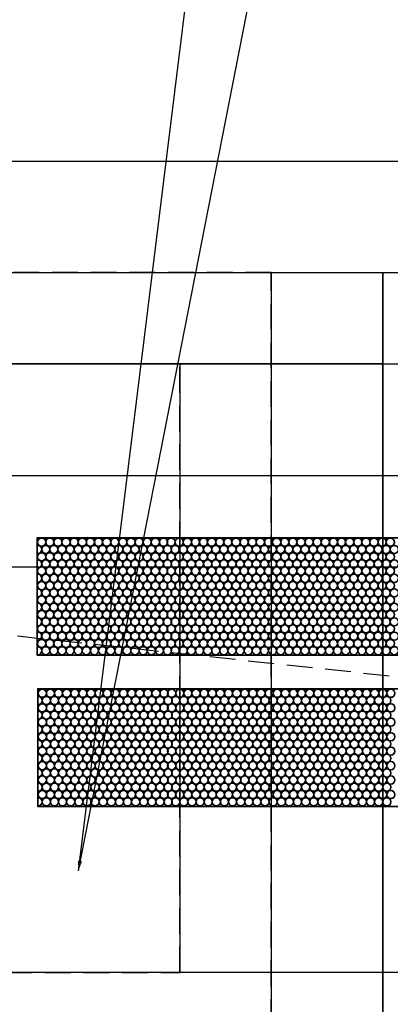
# Model space of a CAD drawing. Header units: millimetres. Extents: x -56303 to -45239, y -20463 to -4540.
# Tile 195 of 256: x -51860 to -51842, y -11631 to -11583. Entities that reach past the tile are written whole.
import ezdxf

# ---------------------------------------------------------------- set-up
doc = ezdxf.new("R2010")
doc.units = ezdxf.units.MM
doc.linetypes.add('DASHED', pattern=[19.05, 12.7, -6.35])
for name, color, linetype in [('_HVAC_podkład', 8, 'Continuous'), ('FLUID-N1', 7, 'Continuous'), ('FLUID-N1-80-NUM', 7, 'Continuous')]:
    doc.layers.add(name, color=color, linetype=linetype)
doc.layers.add('_HVAC_urzadzenia', color=220, linetype='Continuous', lineweight=35)
doc.styles.add('OPIS1', font='ROMANS.SHX', dxfattribs={"width": 0.9})
doc.dimstyles.new('wymiar', dxfattribs={"dimtxt": 8, "dimasz": 5, "dimexe": 0.1, "dimexo": 0.1, "dimgap": 1, "dimtad": 1, "dimdec": 0, "dimlfac": 10, "dimdsep": 46, "dimtxsty": 'OPIS1', "dimblk": 'OBLIQUE', "dimcen": 10, "dimclrd": 256, "dimclre": 256, "dimadec": 0, "dimazin": 0, "dimtfac": 1, "dimtdec": 0, "dimtmove": 0, "dimatfit": 3, "dimfxl": 1, "dimarcsym": 0})

# ---------------------------------------------------------------- blocks, each defined once
blk = doc.blocks.new('*U318')
at = {"color": 7, "linetype": 'Continuous'}
for p, q in [((195, 745), (195, -745)), ((195, -745), (-195, -745))]:
    blk.add_line(p, q, dxfattribs=at)
at = {"color": 0, "linetype": 'ByBlock', "lineweight": -2}
for p, q in [((-150, -700), (-150, 700)), ((150, 700), (150, -700)), ((150, -700), (-150, -700))]:
    blk.add_line(p, q, dxfattribs=at)
blk = doc.blocks.new('*U478')
at = {"color": 7, "linetype": 'Continuous'}
blk.add_line((195, 395), (195, -395), dxfattribs=at)
at = {"color": 7, "linetype": 'DASHED'}
blk.add_line((90, -210), (150, 350), dxfattribs=at)
at = {"color": 0, "linetype": 'ByBlock', "lineweight": -2}
blk.add_line((150, 350), (150, -350), dxfattribs=at)
blk = doc.blocks.new('*U479')
at = {"color": 7, "linetype": 'Continuous'}
for p, q in [((-745, 195), (745, 195)), ((745, 195), (745, -195))]:
    blk.add_line(p, q, dxfattribs=at)
at = {"color": 0, "linetype": 'ByBlock', "lineweight": -2}
for p, q in [((-700, 150), (700, 150)), ((700, 150), (700, -150)), ((700, -150), (-700, -150))]:
    blk.add_line(p, q, dxfattribs=at)
blk = doc.blocks.new('A$C29042132')
for points in [[(6, 18.892), (6, 13.092), (43, 13.092), (43, 18.892)], [(6.029, 11.442), (6.029, 5.642), (43.029, 5.642), (43.029, 11.442)]]:
    blk.add_lwpolyline(points, close=True)
for centre in [(25.604, 18.309), (25.804, 18.666), (26.004, 18.309), (26.204, 18.666), (26.404, 18.309), (26.604, 18.666), (26.804, 18.309), (27.004, 18.666), (27.204, 18.309), (27.404, 18.666), (27.604, 18.309), (27.804, 18.666), (28.004, 18.309), (28.204, 18.666), (28.404, 18.309), (28.604, 18.666), (28.804, 18.309), (29.004, 18.666), (29.204, 18.309), (29.404, 18.666), (29.604, 18.309), (29.804, 18.666), (30.004, 18.309), (30.204, 18.666), (30.404, 18.309), (30.604, 18.666), (30.804, 18.309), (31.004, 18.666), (31.204, 18.309), (31.404, 18.666), (31.604, 18.309), (31.804, 18.666), (32.004, 18.309), (32.204, 18.666), (32.404, 18.309), (32.604, 18.666), (32.804, 18.309), (33.004, 18.666), (33.204, 18.309), (33.404, 18.666), (33.604, 18.309), (33.804, 18.666), (34.004, 18.309), (34.204, 18.666), (34.404, 18.309), (34.604, 18.666), (34.804, 18.309), (35.004, 18.666), (35.204, 18.309), (35.404, 18.666), (35.604, 18.309), (35.804, 18.666), (36.004, 18.309), (36.204, 18.666), (36.404, 18.309), (36.579, 18.666), (36.779, 18.309), (36.979, 18.666), (37.179, 18.309), (37.379, 18.666), (37.579, 18.309), (37.779, 18.666), (37.979, 18.309), (38.179, 18.666), (38.379, 18.309), (38.579, 18.666), (38.779, 18.309), (38.979, 18.666), (39.179, 18.309), (39.379, 18.666), (39.579, 18.309), (39.779, 18.666), (39.979, 18.309), (40.179, 18.666), (40.379, 18.309), (40.579, 18.666), (40.779, 18.309), (40.979, 18.666), (41.179, 18.309), (41.379, 18.666), (41.579, 18.309), (41.779, 18.666), (41.979, 18.309), (42.179, 18.666), (42.379, 18.309), (42.579, 18.666), (42.779, 18.309), (25.804, 17.947), (26.204, 17.947), (26.604, 17.947), (27.004, 17.947), (27.404, 17.947), (27.804, 17.947), (28.204, 17.947), (28.604, 17.947), (29.004, 17.947), (29.404, 17.947), (29.804, 17.947), (30.204, 17.947), (30.604, 17.947), (31.004, 17.947), (31.404, 17.947), (31.804, 17.947), (32.204, 17.947), (32.604, 17.947), (33.004, 17.947), (33.404, 17.947), (33.804, 17.947), (34.204, 17.947), (34.604, 17.947), (35.004, 17.947), (35.404, 17.947), (35.804, 17.947), (36.204, 17.947), (36.579, 17.947), (36.979, 17.947), (37.379, 17.947), (37.779, 17.947), (38.179, 17.947), (38.579, 17.947), (38.979, 17.947), (39.379, 17.947), (39.779, 17.947), (40.179, 17.947), (40.579, 17.947), (40.979, 17.947), (41.379, 17.947), (41.779, 17.947), (42.179, 17.947), (42.579, 17.947), (25.604, 17.59), (26.004, 17.59), (26.404, 17.59), (26.804, 17.59), (27.204, 17.59), (27.604, 17.59), (28.004, 17.59), (28.404, 17.59), (28.804, 17.59), (29.204, 17.59), (29.604, 17.59), (30.004, 17.59), (30.404, 17.59), (30.804, 17.59), (31.204, 17.59), (31.604, 17.59), (32.004, 17.59), (32.404, 17.59), (32.804, 17.59), (33.204, 17.59), (33.604, 17.59), (34.004, 17.59), (34.404, 17.59), (34.804, 17.59), (35.204, 17.59), (35.604, 17.59), (36.004, 17.59), (36.404, 17.59), (36.779, 17.59), (37.179, 17.59), (37.579, 17.59), (37.979, 17.59), (38.379, 17.59), (38.779, 17.59), (39.179, 17.59), (39.579, 17.59), (39.979, 17.59), (40.379, 17.59), (40.779, 17.59), (41.179, 17.59), (41.579, 17.59), (41.979, 17.59), (42.379, 17.59), (42.779, 17.59), (25.604, 16.885), (25.804, 17.242), (26.004, 16.885), (26.204, 17.242), (26.404, 16.885), (26.604, 17.242), (26.804, 16.885), (27.004, 17.242), (27.204, 16.885), (27.404, 17.242), (27.604, 16.885), (27.804, 17.242), (28.004, 16.885), (28.204, 17.242), (28.404, 16.885), (28.604, 17.242), (28.804, 16.885), (29.004, 17.242), (29.204, 16.885), (29.404, 17.242), (29.604, 16.885), (29.804, 17.242), (30.004, 16.885), (30.204, 17.242), (30.404, 16.885), (30.604, 17.242), (30.804, 16.885), (31.004, 17.242), (31.204, 16.885), (31.404, 17.242), (31.604, 16.885), (31.804, 17.242), (32.004, 16.885), (32.204, 17.242), (32.404, 16.885), (32.604, 17.242), (32.804, 16.885), (33.004, 17.242), (33.204, 16.885), (33.404, 17.242), (33.604, 16.885), (33.804, 17.242), (34.004, 16.885), (34.204, 17.242), (34.404, 16.885), (34.604, 17.242), (34.804, 16.885), (35.004, 17.242), (35.204, 16.885), (35.404, 17.242), (35.604, 16.885), (35.804, 17.242), (36.004, 16.885), (36.204, 17.242), (36.404, 16.885), (36.579, 17.242), (36.779, 16.885), (36.979, 17.242), (37.179, 16.885), (37.379, 17.242), (37.579, 16.885), (37.779, 17.242), (37.979, 16.885), (38.179, 17.242), (38.379, 16.885), (38.579, 17.242), (38.779, 16.885), (38.979, 17.242), (39.179, 16.885), (39.379, 17.242), (39.579, 16.885), (39.779, 17.242), (39.979, 16.885), (40.179, 17.242), (40.379, 16.885), (40.579, 17.242), (40.779, 16.885), (40.979, 17.242), (41.179, 16.885), (41.379, 17.242), (41.579, 16.885), (41.779, 17.242), (41.979, 16.885), (42.179, 17.242), (42.379, 16.885), (42.579, 17.242), (42.779, 16.885), (25.804, 16.523), (26.204, 16.523), (26.604, 16.523), (27.004, 16.523), (27.404, 16.523), (27.804, 16.523), (28.204, 16.523), (28.604, 16.523), (29.004, 16.523), (29.404, 16.523), (29.804, 16.523), (30.204, 16.523), (30.604, 16.523), (31.004, 16.523), (31.404, 16.523), (31.804, 16.523), (32.204, 16.523), (32.604, 16.523), (33.004, 16.523), (33.404, 16.523), (33.804, 16.523), (34.204, 16.523), (34.604, 16.523), (35.004, 16.523), (35.404, 16.523), (35.804, 16.523), (36.204, 16.523), (36.579, 16.523), (36.979, 16.523), (37.379, 16.523), (37.779, 16.523), (38.179, 16.523), (38.579, 16.523), (38.979, 16.523), (39.379, 16.523), (39.779, 16.523), (40.179, 16.523), (40.579, 16.523), (40.979, 16.523), (41.379, 16.523), (41.779, 16.523), (42.179, 16.523), (42.579, 16.523), (25.604, 16.166), (26.004, 16.166), (26.404, 16.166), (26.804, 16.166), (27.204, 16.166), (27.604, 16.166), (28.004, 16.166), (28.404, 16.166), (28.804, 16.166), (29.204, 16.166), (29.604, 16.166), (30.004, 16.166), (30.404, 16.166), (30.804, 16.166), (31.204, 16.166), (31.604, 16.166), (32.004, 16.166), (32.404, 16.166), (32.804, 16.166), (33.204, 16.166), (33.604, 16.166), (34.004, 16.166), (34.404, 16.166), (34.804, 16.166), (35.204, 16.166), (35.604, 16.166), (36.004, 16.166), (36.404, 16.166), (36.779, 16.166), (37.179, 16.166), (37.579, 16.166), (37.979, 16.166), (38.379, 16.166), (38.779, 16.166), (39.179, 16.166), (39.579, 16.166), (39.979, 16.166), (40.379, 16.166), (40.779, 16.166), (41.179, 16.166), (41.579, 16.166), (41.979, 16.166), (42.379, 16.166), (42.779, 16.166), (25.604, 15.457), (25.804, 15.814), (26.004, 15.457), (26.204, 15.814), (26.404, 15.457), (26.604, 15.814), (26.804, 15.457), (27.004, 15.814), (27.204, 15.457), (27.404, 15.814), (27.604, 15.457), (27.804, 15.814), (28.004, 15.457), (28.204, 15.814), (28.404, 15.457), (28.604, 15.814), (28.804, 15.457), (29.004, 15.814), (29.204, 15.457), (29.404, 15.814), (29.604, 15.457), (29.804, 15.814), (30.004, 15.457), (30.204, 15.814), (30.404, 15.457), (30.604, 15.814), (30.804, 15.457), (31.004, 15.814), (31.204, 15.457), (31.404, 15.814), (31.604, 15.457), (31.804, 15.814), (32.004, 15.457), (32.204, 15.814), (32.404, 15.457), (32.604, 15.814), (32.804, 15.457), (33.004, 15.814), (33.204, 15.457), (33.404, 15.814), (33.604, 15.457), (33.804, 15.814), (34.004, 15.457), (34.204, 15.814), (34.404, 15.457), (34.604, 15.814), (34.804, 15.457), (35.004, 15.814), (35.204, 15.457), (35.404, 15.814), (35.604, 15.457), (35.804, 15.814), (36.004, 15.457), (36.204, 15.814), (36.404, 15.457), (36.579, 15.814), (36.779, 15.457), (36.979, 15.814), (37.179, 15.457), (37.379, 15.814), (37.579, 15.457), (37.779, 15.814), (37.979, 15.457), (38.179, 15.814), (38.379, 15.457), (38.579, 15.814), (38.779, 15.457), (38.979, 15.814), (39.179, 15.457), (39.379, 15.814), (39.579, 15.457), (39.779, 15.814), (39.979, 15.457), (40.179, 15.814), (40.379, 15.457), (40.579, 15.814), (40.779, 15.457), (40.979, 15.814), (41.179, 15.457), (41.379, 15.814), (41.579, 15.457), (41.779, 15.814), (41.979, 15.457), (42.179, 15.814), (42.379, 15.457), (42.579, 15.814), (42.779, 15.457), (25.804, 15.095), (26.204, 15.095), (26.604, 15.095), (27.004, 15.095), (27.404, 15.095), (27.804, 15.095), (28.204, 15.095), (28.604, 15.095), (29.004, 15.095), (29.404, 15.095), (29.804, 15.095), (30.204, 15.095), (30.604, 15.095), (31.004, 15.095), (31.404, 15.095), (31.804, 15.095), (32.204, 15.095), (32.604, 15.095), (33.004, 15.095), (33.404, 15.095), (33.804, 15.095), (34.204, 15.095), (34.604, 15.095), (35.004, 15.095), (35.404, 15.095), (35.804, 15.095), (36.204, 15.095), (36.579, 15.095), (36.979, 15.095), (37.379, 15.095), (37.779, 15.095), (38.179, 15.095), (38.579, 15.095), (38.979, 15.095), (39.379, 15.095), (39.779, 15.095), (40.179, 15.095), (40.579, 15.095), (40.979, 15.095), (41.379, 15.095), (41.779, 15.095), (42.179, 15.095), (42.579, 15.095), (25.604, 14.738), (25.804, 14.39), (26.004, 14.738), (26.204, 14.39), (26.404, 14.738), (26.604, 14.39), (26.804, 14.738), (27.004, 14.39), (27.204, 14.738), (27.404, 14.39), (27.604, 14.738), (27.804, 14.39), (28.004, 14.738), (28.204, 14.39), (28.404, 14.738), (28.604, 14.39), (28.804, 14.738), (29.004, 14.39), (29.204, 14.738), (29.404, 14.39), (29.604, 14.738), (29.804, 14.39), (30.004, 14.738), (30.204, 14.39), (30.404, 14.738), (30.604, 14.39), (30.804, 14.738), (31.004, 14.39), (31.204, 14.738), (31.404, 14.39), (31.604, 14.738), (31.804, 14.39), (32.004, 14.738), (32.204, 14.39), (32.404, 14.738), (32.604, 14.39), (32.804, 14.738), (33.004, 14.39), (33.204, 14.738), (33.404, 14.39), (33.604, 14.738), (33.804, 14.39), (34.004, 14.738), (34.204, 14.39), (34.404, 14.738), (34.604, 14.39), (34.804, 14.738), (35.004, 14.39), (35.204, 14.738), (35.404, 14.39), (35.604, 14.738), (35.804, 14.39), (36.004, 14.738), (36.204, 14.39), (36.404, 14.738), (36.579, 14.39), (36.779, 14.738), (36.979, 14.39), (37.179, 14.738), (37.379, 14.39), (37.579, 14.738), (37.779, 14.39), (37.979, 14.738), (38.179, 14.39), (38.379, 14.738), (38.579, 14.39), (38.779, 14.738), (38.979, 14.39), (39.179, 14.738), (39.379, 14.39), (39.579, 14.738), (39.779, 14.39), (39.979, 14.738), (40.179, 14.39), (40.379, 14.738), (40.579, 14.39), (40.779, 14.738), (40.979, 14.39), (41.179, 14.738), (41.379, 14.39), (41.579, 14.738), (41.779, 14.39), (41.979, 14.738), (42.179, 14.39), (42.379, 14.738), (42.579, 14.39), (42.779, 14.738), (25.604, 14.033), (26.004, 14.033), (26.404, 14.033), (26.804, 14.033), (27.204, 14.033), (27.604, 14.033), (28.004, 14.033), (28.404, 14.033), (28.804, 14.033), (29.204, 14.033), (29.604, 14.033), (30.004, 14.033), (30.404, 14.033), (30.804, 14.033), (31.204, 14.033), (31.604, 14.033), (32.004, 14.033), (32.404, 14.033), (32.804, 14.033), (33.204, 14.033), (33.604, 14.033), (34.004, 14.033), (34.404, 14.033), (34.804, 14.033), (35.204, 14.033), (35.604, 14.033), (36.004, 14.033), (36.404, 14.033), (36.779, 14.033), (37.179, 14.033), (37.579, 14.033), (37.979, 14.033), (38.379, 14.033), (38.779, 14.033), (39.179, 14.033), (39.579, 14.033), (39.979, 14.033), (40.379, 14.033), (40.779, 14.033), (41.179, 14.033), (41.579, 14.033), (41.979, 14.033), (42.379, 14.033), (42.779, 14.033), (25.804, 13.671), (26.204, 13.671), (26.604, 13.671), (27.004, 13.671), (27.404, 13.671), (27.804, 13.671), (28.204, 13.671), (28.604, 13.671), (29.004, 13.671), (29.404, 13.671), (29.804, 13.671), (30.204, 13.671), (30.604, 13.671), (31.004, 13.671), (31.404, 13.671), (31.804, 13.671), (32.204, 13.671), (32.604, 13.671), (33.004, 13.671), (33.404, 13.671), (33.804, 13.671), (34.204, 13.671), (34.604, 13.671), (35.004, 13.671), (35.404, 13.671), (35.804, 13.671), (36.204, 13.671), (36.579, 13.671), (36.979, 13.671), (37.379, 13.671), (37.779, 13.671), (38.179, 13.671), (38.579, 13.671), (38.979, 13.671), (39.379, 13.671), (39.779, 13.671), (40.179, 13.671), (40.579, 13.671), (40.979, 13.671), (41.379, 13.671), (41.779, 13.671), (42.179, 13.671), (42.579, 13.671), (25.604, 13.314), (26.004, 13.314), (26.404, 13.314), (26.804, 13.314), (27.204, 13.314), (27.604, 13.314), (28.004, 13.314), (28.404, 13.314), (28.804, 13.314), (29.204, 13.314), (29.604, 13.314), (30.004, 13.314), (30.404, 13.314), (30.804, 13.314), (31.204, 13.314), (31.604, 13.314), (32.004, 13.314), (32.404, 13.314), (32.804, 13.314), (33.204, 13.314), (33.604, 13.314), (34.004, 13.314), (34.404, 13.314), (34.804, 13.314), (35.204, 13.314), (35.604, 13.314), (36.004, 13.314), (36.404, 13.314), (36.779, 13.314), (37.179, 13.314), (37.579, 13.314), (37.979, 13.314), (38.379, 13.314), (38.779, 13.314), (39.179, 13.314), (39.579, 13.314), (39.979, 13.314), (40.379, 13.314), (40.779, 13.314), (41.179, 13.314), (41.579, 13.314), (41.979, 13.314), (42.379, 13.314), (42.779, 13.314), (25.433, 11.216), (25.833, 11.216), (26.233, 11.216), (26.633, 11.216), (27.033, 11.216), (27.433, 11.216), (27.833, 11.216), (28.233, 11.216), (28.633, 11.216), (29.033, 11.216), (29.433, 11.216), (29.833, 11.216), (30.233, 11.216), (30.633, 11.216), (31.033, 11.216), (31.433, 11.216), (31.833, 11.216), (32.233, 11.216), (32.633, 11.216), (33.033, 11.216), (33.433, 11.216), (33.833, 11.216), (34.233, 11.216), (34.633, 11.216), (35.033, 11.216), (35.433, 11.216), (35.833, 11.216), (36.233, 11.216), (36.608, 11.216), (37.008, 11.216), (37.408, 11.216), (37.808, 11.216), (38.208, 11.216), (38.608, 11.216), (39.008, 11.216), (39.408, 11.216), (39.808, 11.216), (40.208, 11.216), (40.608, 11.216), (41.008, 11.216), (41.408, 11.216), (41.808, 11.216), (42.208, 11.216), (42.608, 11.216), (25.433, 10.497), (25.633, 10.859), (25.833, 10.497), (26.033, 10.859), (26.233, 10.497), (26.433, 10.859), (26.633, 10.497), (26.833, 10.859), (27.033, 10.497), (27.233, 10.859), (27.433, 10.497), (27.633, 10.859), (27.833, 10.497), (28.033, 10.859), (28.233, 10.497), (28.433, 10.859), (28.633, 10.497), (28.833, 10.859), (29.033, 10.497), (29.233, 10.859), (29.433, 10.497), (29.633, 10.859), (29.833, 10.497), (30.033, 10.859), (30.233, 10.497), (30.433, 10.859), (30.633, 10.497), (30.833, 10.859), (31.033, 10.497), (31.233, 10.859), (31.433, 10.497), (31.633, 10.859), (31.833, 10.497), (32.033, 10.859), (32.233, 10.497), (32.433, 10.859), (32.633, 10.497), (32.833, 10.859), (33.033, 10.497), (33.233, 10.859), (33.433, 10.497), (33.633, 10.859), (33.833, 10.497), (34.033, 10.859), (34.233, 10.497), (34.433, 10.859), (34.633, 10.497), (34.833, 10.859), (35.033, 10.497), (35.233, 10.859), (35.433, 10.497), (35.633, 10.859), (35.833, 10.497), (36.033, 10.859), (36.233, 10.497), (36.433, 10.859), (36.608, 10.497), (36.808, 10.859), (37.008, 10.497), (37.208, 10.859), (37.408, 10.497), (37.608, 10.859), (37.808, 10.497), (38.008, 10.859), (38.208, 10.497), (38.408, 10.859), (38.608, 10.497), (38.808, 10.859), (39.008, 10.497), (39.208, 10.859), (39.408, 10.497), (39.608, 10.859), (39.808, 10.497), (40.008, 10.859), (40.208, 10.497), (40.408, 10.859), (40.608, 10.497), (40.808, 10.859), (41.008, 10.497), (41.208, 10.859), (41.408, 10.497), (41.608, 10.859), (41.808, 10.497), (42.008, 10.859), (42.208, 10.497), (42.408, 10.859), (42.608, 10.497), (42.808, 10.859), (25.633, 10.14), (26.033, 10.14), (26.433, 10.14), (26.833, 10.14), (27.233, 10.14), (27.633, 10.14), (28.033, 10.14), (28.433, 10.14), (28.833, 10.14), (29.233, 10.14), (29.633, 10.14), (30.033, 10.14), (30.433, 10.14), (30.833, 10.14), (31.233, 10.14), (31.633, 10.14), (32.033, 10.14), (32.433, 10.14), (32.833, 10.14), (33.233, 10.14), (33.633, 10.14), (34.033, 10.14), (34.433, 10.14), (34.833, 10.14), (35.233, 10.14), (35.633, 10.14), (36.033, 10.14), (36.433, 10.14), (36.808, 10.14), (37.208, 10.14), (37.608, 10.14), (38.008, 10.14), (38.408, 10.14), (38.808, 10.14), (39.208, 10.14), (39.608, 10.14), (40.008, 10.14), (40.408, 10.14), (40.808, 10.14), (41.208, 10.14), (41.608, 10.14), (42.008, 10.14), (42.408, 10.14), (42.808, 10.14), (25.433, 9.792), (25.833, 9.792), (26.233, 9.792), (26.633, 9.792), (27.033, 9.792), (27.433, 9.792), (27.833, 9.792), (28.233, 9.792), (28.633, 9.792), (29.033, 9.792), (29.433, 9.792), (29.833, 9.792), (30.233, 9.792), (30.633, 9.792), (31.033, 9.792), (31.433, 9.792), (31.833, 9.792), (32.233, 9.792), (32.633, 9.792), (33.033, 9.792), (33.433, 9.792), (33.833, 9.792), (34.233, 9.792), (34.633, 9.792), (35.033, 9.792), (35.433, 9.792), (35.833, 9.792), (36.233, 9.792), (36.608, 9.792), (37.008, 9.792), (37.408, 9.792), (37.808, 9.792), (38.208, 9.792), (38.608, 9.792), (39.008, 9.792), (39.408, 9.792), (39.808, 9.792), (40.208, 9.792), (40.608, 9.792), (41.008, 9.792), (41.408, 9.792), (41.808, 9.792), (42.208, 9.792), (42.608, 9.792), (25.433, 9.073), (25.633, 9.435), (25.833, 9.073), (26.033, 9.435), (26.233, 9.073), (26.433, 9.435), (26.633, 9.073), (26.833, 9.435), (27.033, 9.073), (27.233, 9.435), (27.433, 9.073), (27.633, 9.435), (27.833, 9.073), (28.033, 9.435), (28.233, 9.073), (28.433, 9.435), (28.633, 9.073), (28.833, 9.435), (29.033, 9.073), (29.233, 9.435), (29.433, 9.073), (29.633, 9.435), (29.833, 9.073), (30.033, 9.435), (30.233, 9.073), (30.433, 9.435), (30.633, 9.073), (30.833, 9.435), (31.033, 9.073), (31.233, 9.435), (31.433, 9.073), (31.633, 9.435), (31.833, 9.073), (32.033, 9.435), (32.233, 9.073), (32.433, 9.435), (32.633, 9.073), (32.833, 9.435), (33.033, 9.073), (33.233, 9.435), (33.433, 9.073), (33.633, 9.435), (33.833, 9.073), (34.033, 9.435), (34.233, 9.073), (34.433, 9.435), (34.633, 9.073), (34.833, 9.435), (35.033, 9.073), (35.233, 9.435), (35.433, 9.073), (35.633, 9.435), (35.833, 9.073), (36.033, 9.435), (36.233, 9.073), (36.433, 9.435), (36.608, 9.073), (36.808, 9.435), (37.008, 9.073), (37.208, 9.435), (37.408, 9.073), (37.608, 9.435), (37.808, 9.073), (38.008, 9.435), (38.208, 9.073), (38.408, 9.435), (38.608, 9.073), (38.808, 9.435), (39.008, 9.073), (39.208, 9.435), (39.408, 9.073), (39.608, 9.435), (39.808, 9.073), (40.008, 9.435), (40.208, 9.073), (40.408, 9.435), (40.608, 9.073), (40.808, 9.435), (41.008, 9.073), (41.208, 9.435), (41.408, 9.073), (41.608, 9.435), (41.808, 9.073), (42.008, 9.435), (42.208, 9.073), (42.408, 9.435), (42.608, 9.073), (42.808, 9.435), (25.633, 8.716), (26.033, 8.716), (26.433, 8.716), (26.833, 8.716), (27.233, 8.716), (27.633, 8.716), (28.033, 8.716), (28.433, 8.716), (28.833, 8.716), (29.233, 8.716), (29.633, 8.716), (30.033, 8.716), (30.433, 8.716), (30.833, 8.716), (31.233, 8.716), (31.633, 8.716), (32.033, 8.716), (32.433, 8.716), (32.833, 8.716), (33.233, 8.716), (33.633, 8.716), (34.033, 8.716), (34.433, 8.716), (34.833, 8.716), (35.233, 8.716), (35.633, 8.716), (36.033, 8.716), (36.433, 8.716), (36.808, 8.716), (37.208, 8.716), (37.608, 8.716), (38.008, 8.716), (38.408, 8.716), (38.808, 8.716), (39.208, 8.716), (39.608, 8.716), (40.008, 8.716), (40.408, 8.716), (40.808, 8.716), (41.208, 8.716), (41.608, 8.716), (42.008, 8.716), (42.408, 8.716), (42.808, 8.716), (25.433, 8.364), (25.833, 8.364), (26.233, 8.364), (26.633, 8.364), (27.033, 8.364), (27.433, 8.364), (27.833, 8.364), (28.233, 8.364), (28.633, 8.364), (29.033, 8.364), (29.433, 8.364), (29.833, 8.364), (30.233, 8.364), (30.633, 8.364), (31.033, 8.364), (31.433, 8.364), (31.833, 8.364), (32.233, 8.364), (32.633, 8.364), (33.033, 8.364), (33.433, 8.364), (33.833, 8.364), (34.233, 8.364), (34.633, 8.364), (35.033, 8.364), (35.433, 8.364), (35.833, 8.364), (36.233, 8.364), (36.608, 8.364), (37.008, 8.364), (37.408, 8.364), (37.808, 8.364), (38.208, 8.364), (38.608, 8.364), (39.008, 8.364), (39.408, 8.364), (39.808, 8.364), (40.208, 8.364), (40.608, 8.364), (41.008, 8.364), (41.408, 8.364), (41.808, 8.364), (42.208, 8.364), (42.608, 8.364), (25.433, 7.645), (25.633, 8.007), (25.833, 7.645), (26.033, 8.007), (26.233, 7.645), (26.433, 8.007), (26.633, 7.645), (26.833, 8.007), (27.033, 7.645), (27.233, 8.007), (27.433, 7.645), (27.633, 8.007), (27.833, 7.645), (28.033, 8.007), (28.233, 7.645), (28.433, 8.007), (28.633, 7.645), (28.833, 8.007), (29.033, 7.645), (29.233, 8.007), (29.433, 7.645), (29.633, 8.007), (29.833, 7.645), (30.033, 8.007), (30.233, 7.645), (30.433, 8.007), (30.633, 7.645), (30.833, 8.007), (31.033, 7.645), (31.233, 8.007), (31.433, 7.645), (31.633, 8.007), (31.833, 7.645), (32.033, 8.007), (32.233, 7.645), (32.433, 8.007), (32.633, 7.645), (32.833, 8.007), (33.033, 7.645), (33.233, 8.007), (33.433, 7.645), (33.633, 8.007), (33.833, 7.645), (34.033, 8.007), (34.233, 7.645), (34.433, 8.007), (34.633, 7.645), (34.833, 8.007), (35.033, 7.645), (35.233, 8.007), (35.433, 7.645), (35.633, 8.007), (35.833, 7.645), (36.033, 8.007), (36.233, 7.645), (36.433, 8.007), (36.608, 7.645), (36.808, 8.007), (37.008, 7.645), (37.208, 8.007), (37.408, 7.645), (37.608, 8.007), (37.808, 7.645), (38.008, 8.007), (38.208, 7.645), (38.408, 8.007), (38.608, 7.645), (38.808, 8.007), (39.008, 7.645), (39.208, 8.007), (39.408, 7.645), (39.608, 8.007), (39.808, 7.645), (40.008, 8.007), (40.208, 7.645), (40.408, 8.007), (40.608, 7.645), (40.808, 8.007), (41.008, 7.645), (41.208, 8.007), (41.408, 7.645), (41.608, 8.007), (41.808, 7.645), (42.008, 8.007), (42.208, 7.645), (42.408, 8.007), (42.608, 7.645), (42.808, 8.007), (25.633, 7.288), (26.033, 7.288), (26.433, 7.288), (26.833, 7.288), (27.233, 7.288), (27.633, 7.288), (28.033, 7.288), (28.433, 7.288), (28.833, 7.288), (29.233, 7.288), (29.633, 7.288), (30.033, 7.288), (30.433, 7.288), (30.833, 7.288), (31.233, 7.288), (31.633, 7.288), (32.033, 7.288), (32.433, 7.288), (32.833, 7.288), (33.233, 7.288), (33.633, 7.288), (34.033, 7.288), (34.433, 7.288), (34.833, 7.288), (35.233, 7.288), (35.633, 7.288), (36.033, 7.288), (36.433, 7.288), (36.808, 7.288), (37.208, 7.288), (37.608, 7.288), (38.008, 7.288), (38.408, 7.288), (38.808, 7.288), (39.208, 7.288), (39.608, 7.288), (40.008, 7.288), (40.408, 7.288), (40.808, 7.288), (41.208, 7.288), (41.608, 7.288), (42.008, 7.288), (42.408, 7.288), (42.808, 7.288), (25.433, 6.94), (25.833, 6.94), (26.233, 6.94), (26.633, 6.94), (27.033, 6.94), (27.433, 6.94), (27.833, 6.94), (28.233, 6.94), (28.633, 6.94), (29.033, 6.94), (29.433, 6.94), (29.833, 6.94), (30.233, 6.94), (30.633, 6.94), (31.033, 6.94), (31.433, 6.94), (31.833, 6.94), (32.233, 6.94), (32.633, 6.94), (33.033, 6.94), (33.433, 6.94), (33.833, 6.94), (34.233, 6.94), (34.633, 6.94), (35.033, 6.94), (35.433, 6.94), (35.833, 6.94), (36.233, 6.94), (36.608, 6.94), (37.008, 6.94), (37.408, 6.94), (37.808, 6.94), (38.208, 6.94), (38.608, 6.94), (39.008, 6.94), (39.408, 6.94), (39.808, 6.94), (40.208, 6.94), (40.608, 6.94), (41.008, 6.94), (41.408, 6.94), (41.808, 6.94), (42.208, 6.94), (42.608, 6.94), (25.433, 6.221), (25.633, 6.583), (25.833, 6.221), (26.033, 6.583), (26.233, 6.221), (26.433, 6.583), (26.633, 6.221), (26.833, 6.583), (27.033, 6.221), (27.233, 6.583), (27.433, 6.221), (27.633, 6.583), (27.833, 6.221), (28.033, 6.583), (28.233, 6.221), (28.433, 6.583), (28.633, 6.221), (28.833, 6.583), (29.033, 6.221), (29.233, 6.583), (29.433, 6.221), (29.633, 6.583), (29.833, 6.221), (30.033, 6.583), (30.233, 6.221), (30.433, 6.583), (30.633, 6.221), (30.833, 6.583), (31.033, 6.221), (31.233, 6.583), (31.433, 6.221), (31.633, 6.583), (31.833, 6.221), (32.033, 6.583), (32.233, 6.221), (32.433, 6.583), (32.633, 6.221), (32.833, 6.583), (33.033, 6.221), (33.233, 6.583), (33.433, 6.221), (33.633, 6.583), (33.833, 6.221), (34.033, 6.583), (34.233, 6.221), (34.433, 6.583), (34.633, 6.221), (34.833, 6.583), (35.033, 6.221), (35.233, 6.583), (35.433, 6.221), (35.633, 6.583), (35.833, 6.221), (36.033, 6.583), (36.233, 6.221), (36.433, 6.583), (36.608, 6.221), (36.808, 6.583), (37.008, 6.221), (37.208, 6.583), (37.408, 6.221), (37.608, 6.583), (37.808, 6.221), (38.008, 6.583), (38.208, 6.221), (38.408, 6.583), (38.608, 6.221), (38.808, 6.583), (39.008, 6.221), (39.208, 6.583), (39.408, 6.221), (39.608, 6.583), (39.808, 6.221), (40.008, 6.583), (40.208, 6.221), (40.408, 6.583), (40.608, 6.221), (40.808, 6.583), (41.008, 6.221), (41.208, 6.583), (41.408, 6.221), (41.608, 6.583), (41.808, 6.221), (42.008, 6.583), (42.208, 6.221), (42.408, 6.583), (42.608, 6.221), (42.808, 6.583), (25.633, 5.864), (26.033, 5.864), (26.433, 5.864), (26.833, 5.864), (27.233, 5.864), (27.633, 5.864), (28.033, 5.864), (28.433, 5.864), (28.833, 5.864), (29.233, 5.864), (29.633, 5.864), (30.033, 5.864), (30.433, 5.864), (30.833, 5.864), (31.233, 5.864), (31.633, 5.864), (32.033, 5.864), (32.433, 5.864), (32.833, 5.864), (33.233, 5.864), (33.633, 5.864), (34.033, 5.864), (34.433, 5.864), (34.833, 5.864), (35.233, 5.864), (35.633, 5.864), (36.033, 5.864), (36.433, 5.864), (36.808, 5.864), (37.208, 5.864), (37.608, 5.864), (38.008, 5.864), (38.408, 5.864), (38.808, 5.864), (39.208, 5.864), (39.608, 5.864), (40.008, 5.864), (40.408, 5.864), (40.808, 5.864), (41.208, 5.864), (41.608, 5.864), (42.008, 5.864), (42.408, 5.864), (42.808, 5.864)]:
    blk.add_circle(centre, 0.2)
for centre, start, end in [((42.979, 18.666), 83.9542, 276.0458), ((42.979, 17.947), 83.9542, 276.0458), ((43.179, 18.309), 153.467, 206.533), ((43.179, 17.59), 153.467, 206.533), ((42.979, 17.242), 83.9542, 276.0458), ((42.979, 16.523), 83.9542, 276.0458), ((43.179, 16.885), 153.467, 206.533), ((43.179, 16.166), 153.467, 206.533), ((42.979, 15.814), 83.9542, 276.0458), ((43.179, 15.457), 153.467, 206.533), ((42.979, 15.095), 83.9542, 276.0458), ((42.979, 14.39), 83.9542, 276.0458), ((43.179, 14.738), 153.467, 206.533), ((43.179, 14.033), 153.467, 206.533), ((42.979, 13.671), 83.9542, 276.0458), ((25.804, 12.964), 39.543, 140.457), ((26.204, 12.964), 39.543, 140.457), ((26.604, 12.964), 39.543, 140.457), ((27.004, 12.964), 39.543, 140.457), ((27.404, 12.964), 39.543, 140.457), ((27.804, 12.964), 39.543, 140.457), ((28.204, 12.964), 39.543, 140.457), ((28.604, 12.964), 39.543, 140.457), ((29.004, 12.964), 39.543, 140.457), ((29.404, 12.964), 39.543, 140.457), ((29.804, 12.964), 39.543, 140.457), ((30.204, 12.964), 39.543, 140.457), ((30.604, 12.964), 39.543, 140.457), ((31.004, 12.964), 39.543, 140.457), ((31.404, 12.964), 39.543, 140.457), ((31.804, 12.964), 39.543, 140.457), ((32.204, 12.964), 39.543, 140.457), ((32.604, 12.964), 39.543, 140.457), ((33.004, 12.964), 39.543, 140.457), ((33.404, 12.964), 39.543, 140.457), ((33.804, 12.964), 39.543, 140.457), ((34.204, 12.964), 39.543, 140.457), ((34.604, 12.964), 39.543, 140.457), ((35.004, 12.964), 39.543, 140.457), ((35.404, 12.964), 39.543, 140.457), ((35.804, 12.964), 39.543, 140.457), ((36.979, 12.964), 39.543, 140.457), ((37.379, 12.964), 39.543, 140.457), ((37.779, 12.964), 39.543, 140.457), ((38.179, 12.964), 39.543, 140.457), ((38.579, 12.964), 39.543, 140.457), ((38.979, 12.964), 39.543, 140.457), ((39.379, 12.964), 39.543, 140.457), ((39.779, 12.964), 39.543, 140.457), ((40.179, 12.964), 39.543, 140.457), ((40.579, 12.964), 39.543, 140.457), ((40.979, 12.964), 39.543, 140.457), ((41.379, 12.964), 39.543, 140.457), ((41.779, 12.964), 39.543, 140.457), ((42.179, 12.964), 39.543, 140.457), ((42.579, 12.964), 39.543, 140.457), ((42.979, 12.964), 83.9542, 140.457), ((43.179, 13.314), 153.467, 206.533), ((43.008, 11.216), 83.9542, 276.0458), ((43.008, 10.497), 83.9542, 276.0458), ((43.208, 10.859), 153.467, 206.533), ((43.208, 10.14), 153.467, 206.533), ((43.008, 9.792), 83.9542, 276.0458), ((43.008, 9.073), 83.9542, 276.0458), ((43.208, 9.435), 153.467, 206.533), ((43.208, 8.716), 153.467, 206.533), ((43.008, 8.364), 83.9542, 276.0458), ((43.008, 7.645), 83.9542, 276.0458), ((43.208, 8.007), 153.467, 206.533), ((43.208, 7.288), 153.467, 206.533), ((43.008, 6.94), 83.9542, 276.0458), ((43.008, 6.221), 83.9542, 276.0458), ((43.208, 6.583), 153.467, 206.533), ((43.208, 5.864), 153.467, 206.533), ((25.833, 5.514), 39.543, 140.457), ((26.233, 5.514), 39.543, 140.457), ((26.633, 5.514), 39.543, 140.457), ((27.033, 5.514), 39.543, 140.457), ((27.433, 5.514), 39.543, 140.457), ((27.833, 5.514), 39.543, 140.457), ((28.233, 5.514), 39.543, 140.457), ((28.633, 5.514), 39.543, 140.457), ((29.033, 5.514), 39.543, 140.457), ((29.433, 5.514), 39.543, 140.457), ((29.833, 5.514), 39.543, 140.457), ((30.233, 5.514), 39.543, 140.457), ((30.633, 5.514), 39.543, 140.457), ((31.033, 5.514), 39.543, 140.457), ((31.433, 5.514), 39.543, 140.457), ((31.833, 5.514), 39.543, 140.457), ((32.233, 5.514), 39.543, 140.457), ((32.633, 5.514), 39.543, 140.457), ((33.033, 5.514), 39.543, 140.457), ((33.433, 5.514), 39.543, 140.457), ((33.833, 5.514), 39.543, 140.457), ((34.233, 5.514), 39.543, 140.457), ((34.633, 5.514), 39.543, 140.457), ((35.033, 5.514), 39.543, 140.457), ((35.433, 5.514), 39.543, 140.457), ((35.833, 5.514), 39.543, 140.457), ((37.008, 5.514), 39.543, 140.457), ((37.408, 5.514), 39.543, 140.457), ((37.808, 5.514), 39.543, 140.457), ((38.208, 5.514), 39.543, 140.457), ((38.608, 5.514), 39.543, 140.457), ((39.008, 5.514), 39.543, 140.457), ((39.408, 5.514), 39.543, 140.457), ((39.808, 5.514), 39.543, 140.457), ((40.208, 5.514), 39.543, 140.457), ((40.608, 5.514), 39.543, 140.457), ((41.008, 5.514), 39.543, 140.457), ((41.408, 5.514), 39.543, 140.457), ((41.808, 5.514), 39.543, 140.457), ((42.208, 5.514), 39.543, 140.457), ((42.608, 5.514), 39.543, 140.457), ((43.008, 5.514), 83.9542, 140.457)]:
    blk.add_arc(centre, 0.2, start, end)
blk = doc.blocks.new('*U516')
at = {"color": 7, "linetype": 'Continuous'}
blk.add_line((295, 395), (295, -395), dxfattribs=at)
at = {"color": 0, "linetype": 'ByBlock', "lineweight": -2}
for p, q in [((-50, -350), (-50, 350)), ((250, 350), (250, -350))]:
    blk.add_line(p, q, dxfattribs=at)
blk = doc.blocks.new('*U574')
at = {"color": 132, "linetype": 'Continuous', "lineweight": -2}
blk.add_line((-800, -270), (-800, 270), dxfattribs=at)
at = {"color": 7, "linetype": 'DASHED'}
for p, q in [((-745, 120), (-745, -270)), ((700, 75), (-700, 75)), ((-700, 75), (-700, -225)), ((-700, -225), (700, -225)), ((-745, -270), (745, -270))]:
    blk.add_line(p, q, dxfattribs=at)
at = {"color": 0, "linetype": 'ByBlock', "lineweight": -2}
blk.add_line((-800, -225), (800, -225), dxfattribs=at)
blk = doc.blocks.new('*U578')
at = {"color": 132, "linetype": 'Continuous', "lineweight": -2}
blk.add_line((-57.5, -270), (-57.5, 270), dxfattribs=at)
at = {"color": 0, "linetype": 'ByBlock', "lineweight": -2}
blk.add_line((-57.5, 225), (57.5, 225), dxfattribs=at)
blk = doc.blocks.new('_Oblique')
at = {"color": 0, "linetype": 'ByBlock', "lineweight": -2}
blk.add_line((-0.5, -0.5), (0.5, 0.5), dxfattribs=at)

msp = doc.modelspace()

# ---------------------------------------------------------------- linework, layer by layer
at = {"layer": '_HVAC_podkład'}
msp.add_lwpolyline([(-53403.444, -11589.857), (-50438.444, -11589.857)], dxfattribs=at)

# ---------------------------------------------------------------- block references
at = {"layer": '_HVAC_urzadzenia', "rotation": 180}
msp.add_blockref('A$C29042132', (-51816.444, -11602.781), dxfattribs=at)
at = {"layer": 'FLUID-N1', "color": 132, "linetype": 'Continuous', "zscale": 0.1}
for name, p, xscale, yscale, rotation in [('*U574', (-51922.444, -11622.357), 0.1000000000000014, 0.1, 180.0000000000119), ('*U318', (-51922.444, -11614.857), 0.09999999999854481, 0.09999999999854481, 90.00000000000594), ('*U516', (-51857.444, -11624.857), 0.1000000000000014, 0.1000000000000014, 90.00000000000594), ('*U478', (-51857.444, -11624.857), 0.1, 0.09999999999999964, 90.00000000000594)]:
    msp.add_blockref(name, p, dxfattribs=dict(at, xscale=xscale, yscale=yscale, rotation=rotation))
for name, p, xscale, yscale in [('*U479', (-51922.444, -11614.857), 0.09999999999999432, 0.09999999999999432), ('*U578', (-51836.694, -11622.357), 0.1, 0.1)]:
    msp.add_blockref(name, p, dxfattribs=dict(at, xscale=xscale, yscale=yscale))

# ---------------------------------------------------------------- leaders
at = {"layer": 'FLUID-N1-80-NUM', "color": 3}
for points in [[(-51857.444, -11624.857), (-51849.686, -11562.064)], [(-51857.444, -11624.857), (-51847.719, -11575.237)]]:
    msp.add_leader(points, dimstyle='wymiar', override={"dimscale": 0.1, "dimclrd": 3, "dimclre": 3}, dxfattribs=at)

doc.saveas('drawing.dxf')
